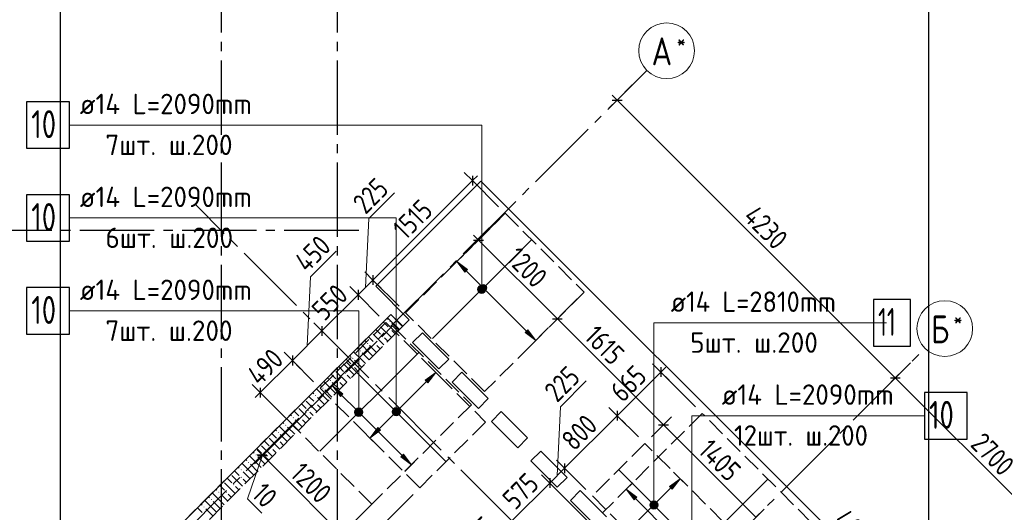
# Model space of a CAD drawing. Header units: millimetres. Extents: x 0 to 40665, y 0 to 42000.
# Tile 8 of 18: x 8885 to 19474, y 19136 to 24438. Entities that reach past the tile are written whole.
import ezdxf

# ---------------------------------------------------------------- set-up
doc = ezdxf.new("R2010")
doc.units = ezdxf.units.MM
doc.linetypes.add('______2', pattern=[270, 200, -70])
doc.linetypes.add('______5', pattern=[1100, 800, -100, 100, -100])
for name, color, linetype, lineweight in [('Standard', 7, 'Continuous', 25), ('ДОП Верх по Х', 7, 'Continuous', 25), ('ЖБ Перекрытие верхний уровень', 7, 'Continuous', 35), ('ЖБ Стена верхний уровень', 7, 'Continuous', 35), ('Оси', 40, '______5', 18), ('Позиционная метка номер позиции', 7, 'Continuous', 13), ('Примечания', 7, 'Continuous', 25)]:
    doc.layers.add(name, color=color, linetype=linetype, lineweight=lineweight)
doc.styles.add('GOST 2.304-81', font='txt')
doc.styles.add('ISOCPEUR', font='txt')

msp = doc.modelspace()

# ---------------------------------------------------------------- hatches: boundary and pattern name
at = {"layer": 'ДОП Верх по Х', "linetype": 'Continuous', "lineweight": 13, "transparency": 33554687}
for points in [[(13672, 21721), (13587, 21834), (13700, 21749)], [(12334, 20383), (12249, 20497), (12362, 20412)], [(12766, 20020), (12652, 19935), (12737, 20048)], [(15492, 19271), (15408, 19384), (15521, 19299)]]:
    msp.add_hatch(color=7, dxfattribs=at).paths.add_polyline_path(points, flags=16)
for points in [[(13833, 21561), (13860, 21587), (13843, 21578)], [(13860, 21587), (13833, 21561), (13833, 21542)], [(13860, 21587), (13833, 21542), (13879, 21587)], [(13879, 21587), (13833, 21542), (13843, 21525)], [(13879, 21587), (13843, 21525), (13896, 21578)], [(13896, 21578), (13843, 21525), (13860, 21515)], [(13896, 21578), (13860, 21515), (13906, 21561)], [(13906, 21561), (13860, 21515), (13879, 21515)], [(13906, 21561), (13879, 21515), (13906, 21542)], [(13906, 21542), (13879, 21515), (13896, 21525)], [(14322, 21070), (14435, 20986), (14350, 21099)], [(13275, 20529), (13359, 20642), (13246, 20558)], [(12496, 20223), (12523, 20250), (12506, 20240)], [(12523, 20250), (12496, 20223), (12496, 20204)], [(12523, 20250), (12496, 20204), (12542, 20250)], [(12542, 20250), (12496, 20204), (12506, 20187)], [(12542, 20250), (12506, 20187), (12559, 20240)], [(12559, 20240), (12506, 20187), (12523, 20178)], [(12559, 20240), (12523, 20178), (12568, 20223)], [(12899, 20228), (12962, 20192), (12909, 20245)], [(12899, 20209), (12945, 20182), (12899, 20228)], [(12899, 20228), (12945, 20182), (12962, 20192)], [(12909, 20245), (12971, 20209), (12926, 20254)], [(12909, 20245), (12962, 20192), (12971, 20209)], [(12926, 20254), (12971, 20209), (12971, 20228)], [(12926, 20254), (12971, 20228), (12945, 20254)], [(12945, 20254), (12971, 20228), (12962, 20245)], [(12568, 20223), (12523, 20178), (12542, 20178)], [(12568, 20223), (12542, 20178), (12568, 20204)], [(12568, 20204), (12542, 20178), (12559, 20187)], [(12926, 20182), (12899, 20209), (12909, 20192)], [(12899, 20209), (12926, 20182), (12945, 20182)], [(12985, 19733), (13098, 19648), (13013, 19761)], [(15904, 19385), (15988, 19498), (15875, 19413)], [(15670, 19225), (15732, 19189), (15679, 19242)], [(15670, 19206), (15715, 19179), (15670, 19225)], [(15670, 19225), (15715, 19179), (15732, 19189)], [(15696, 19179), (15670, 19206), (15679, 19189)], [(15670, 19206), (15696, 19179), (15715, 19179)], [(15679, 19242), (15742, 19206), (15696, 19251)], [(15679, 19242), (15732, 19189), (15742, 19206)], [(15696, 19251), (15742, 19206), (15742, 19225)], [(15696, 19251), (15742, 19225), (15715, 19251)], [(15715, 19251), (15742, 19225), (15732, 19242)]]:
    msp.add_hatch(color=7, dxfattribs=at).paths.add_polyline_path(points)
at = {"layer": 'ЖБ Стена верхний уровень', "linetype": 'Continuous', "lineweight": 18, "transparency": 33554687}
for points in [[(12861, 21193), (12867, 21200), (12874, 21193), (12867, 21187)], [(12861, 21113), (12867, 21120), (12874, 21113), (12867, 21107)], [(12781, 21033), (12787, 21040), (12794, 21033), (12787, 21027)], [(12541, 20873), (12547, 20880), (12554, 20873), (12547, 20867)], [(12621, 20953), (12627, 20960), (12634, 20953), (12627, 20947)], [(12701, 20953), (12707, 20960), (12714, 20953), (12707, 20947)], [(12461, 20793), (12467, 20800), (12474, 20793), (12467, 20787)], [(12461, 20713), (12467, 20720), (12474, 20713), (12467, 20707)], [(12221, 20553), (12227, 20560), (12234, 20553), (12227, 20547)], [(12301, 20553), (12307, 20560), (12314, 20553), (12307, 20547)], [(12381, 20633), (12387, 20640), (12394, 20633), (12387, 20627)], [(12141, 20473), (12147, 20480), (12154, 20473), (12147, 20467)], [(12061, 20393), (12067, 20400), (12074, 20393), (12067, 20387)], [(11981, 20233), (11987, 20240), (11994, 20233), (11987, 20227)], [(12061, 20313), (12067, 20320), (12074, 20313), (12067, 20307)], [(11821, 20153), (11827, 20160), (11834, 20153), (11827, 20147)], [(11901, 20153), (11907, 20160), (11914, 20153), (11907, 20147)], [(11741, 20073), (11747, 20080), (11754, 20073), (11747, 20067)], [(11661, 19993), (11667, 20000), (11674, 19993), (11667, 19987)], [(11661, 19913), (11667, 19920), (11674, 19913), (11667, 19907)], [(11581, 19833), (11587, 19840), (11594, 19833), (11587, 19827)], [(11421, 19753), (11427, 19760), (11434, 19753), (11427, 19747)], [(11501, 19753), (11507, 19760), (11514, 19753), (11507, 19747)], [(11261, 19593), (11267, 19600), (11274, 19593), (11267, 19587)], [(11341, 19673), (11347, 19680), (11354, 19673), (11347, 19667)], [(11261, 19513), (11267, 19520), (11274, 19513), (11267, 19507)], [(11181, 19433), (11187, 19440), (11194, 19433), (11187, 19427)], [(10941, 19273), (10947, 19280), (10954, 19273), (10947, 19267)], [(11021, 19353), (11027, 19360), (11034, 19353), (11027, 19347)], [(11101, 19353), (11107, 19360), (11114, 19353), (11107, 19347)], [(10861, 19193), (10867, 19200), (10874, 19193), (10867, 19187)]]:
    msp.add_hatch(color=7, dxfattribs=at).paths.add_polyline_path(points, flags=16)
at = {"layer": 'Позиционная метка номер позиции', "linetype": 'Continuous', "lineweight": 13, "transparency": 33554687}
for points in [[(13809, 21536), (13899, 21536), (13893, 21559)], [(13809, 21536), (13893, 21559), (13816, 21559)], [(13816, 21514), (13899, 21536), (13809, 21536)], [(13816, 21559), (13893, 21559), (13877, 21575)], [(13816, 21559), (13877, 21575), (13832, 21575)], [(13816, 21514), (13893, 21514), (13899, 21536)], [(13832, 21497), (13893, 21514), (13816, 21514)], [(13832, 21575), (13877, 21575), (13854, 21581)], [(13832, 21497), (13877, 21497), (13893, 21514)], [(13877, 21497), (13832, 21497), (13854, 21491)], [(12487, 20214), (12577, 20214), (12571, 20236)], [(12487, 20214), (12571, 20236), (12493, 20236)], [(12493, 20236), (12571, 20236), (12555, 20252)], [(12493, 20236), (12555, 20252), (12510, 20252)], [(12510, 20252), (12555, 20252), (12532, 20259)], [(12890, 20218), (12980, 20218), (12974, 20241)], [(12890, 20218), (12974, 20241), (12897, 20241)], [(12897, 20241), (12974, 20241), (12958, 20257)], [(12897, 20241), (12958, 20257), (12913, 20257)], [(12913, 20257), (12958, 20257), (12935, 20263)], [(12493, 20191), (12577, 20214), (12487, 20214)], [(12493, 20191), (12571, 20191), (12577, 20214)], [(12510, 20175), (12571, 20191), (12493, 20191)], [(12510, 20175), (12555, 20175), (12571, 20191)], [(12555, 20175), (12510, 20175), (12532, 20169)], [(12897, 20196), (12980, 20218), (12890, 20218)], [(12897, 20196), (12974, 20196), (12980, 20218)], [(12913, 20179), (12974, 20196), (12897, 20196)], [(12913, 20179), (12958, 20179), (12974, 20196)], [(12958, 20179), (12913, 20179), (12935, 20173)], [(15661, 19215), (15751, 19215), (15744, 19238)], [(15661, 19215), (15744, 19238), (15667, 19238)], [(15667, 19193), (15751, 19215), (15661, 19215)], [(15667, 19238), (15744, 19238), (15728, 19254)], [(15667, 19238), (15728, 19254), (15683, 19254)], [(15667, 19193), (15744, 19193), (15751, 19215)], [(15683, 19177), (15744, 19193), (15667, 19193)], [(15683, 19254), (15728, 19254), (15706, 19260)], [(15683, 19177), (15728, 19177), (15744, 19193)], [(15728, 19177), (15683, 19177), (15706, 19170)]]:
    msp.add_hatch(color=7, dxfattribs=at).paths.add_polyline_path(points)

# ---------------------------------------------------------------- linework, layer by layer
at = {"layer": 'Standard', "color": 251, "linetype": 'Continuous', "lineweight": -3, "true_color": 0x656565, "transparency": 33554687}
for p, q in [((15311, 23573), (15474, 23736)), ((15311, 23573), (15400, 23661)), ((15311, 23573), (15223, 23484)), ((13755, 22706), (13666, 22795)), ((13755, 22706), (13843, 22618)), ((13755, 22706), (14036, 22425)), ((13819, 22066), (14036, 22284)), ((13819, 22066), (13907, 22155)), ((13819, 22066), (13731, 21978)), ((12684, 21636), (12596, 21724)), ((12684, 21636), (12773, 21547)), ((12684, 21636), (12966, 21354)), ((12525, 21477), (12437, 21565)), ((12525, 21477), (12614, 21388)), ((12525, 21477), (12753, 21248)), ((14668, 21218), (14756, 21306)), ((14668, 21218), (14579, 21130)), ((12136, 21088), (12048, 21176)), ((12136, 21088), (12225, 20999)), ((12136, 21088), (12136, 21088)), ((11818, 20770), (11730, 20858)), ((11818, 20770), (11906, 20681)), ((11818, 20770), (12046, 20541)), ((15780, 20646), (15692, 20734)), ((18302, 20582), (18391, 20670)), ((15780, 20646), (15869, 20557)), ((15780, 20646), (16154, 20272)), ((18302, 20582), (18214, 20493)), ((11472, 20424), (11384, 20512)), ((11472, 20424), (11561, 20335)), ((11472, 20424), (11754, 20142)), ((15311, 20176), (15222, 20264)), ((11499, 19747), (11896, 20144)), ((15311, 20176), (15399, 20088)), ((15311, 20176), (15539, 19948)), ((15809, 20077), (15897, 20165)), ((15809, 20077), (15680, 19948)), ((15809, 20077), (15721, 19988)), ((11492, 19754), (11581, 19842)), ((11499, 19747), (11588, 19835)), ((11492, 19754), (11371, 19632)), ((11492, 19754), (11404, 19665)), ((11499, 19747), (11411, 19658)), ((14745, 19610), (14657, 19699)), ((14745, 19610), (14833, 19522)), ((14745, 19610), (14973, 19382)), ((14586, 19451), (14498, 19540)), ((14586, 19451), (14674, 19363)), ((14586, 19451), (15448, 18590)), ((12348, 18898), (12745, 19295)), ((12517, 18729), (13117, 19329)), ((16803, 19083), (16891, 19171))]:
    msp.add_line(p, q, dxfattribs=at)
at = {"layer": 'Standard', "color": 7, "linetype": 'Continuous', "lineweight": 13, "transparency": 33554687}
for p, q in [((15311, 23573), (15258, 23626)), ((15311, 23573), (18302, 20582)), ((13755, 22706), (12684, 21636)), ((13755, 22706), (13808, 22759)), ((12640, 22299), (12916, 22575)), ((12605, 21556), (12640, 22299)), ((13819, 22066), (13766, 22120)), ((13819, 22066), (14668, 21218)), ((12013, 21671), (12289, 21948)), ((11977, 20929), (12013, 21671)), ((12684, 21636), (12525, 21477)), ((12525, 21477), (12136, 21088)), ((14668, 21218), (15809, 20077)), ((12136, 21088), (11818, 20770)), ((11818, 20770), (11472, 20424)), ((15780, 20646), (15833, 20699)), ((14701, 20273), (14977, 20550)), ((15780, 20646), (15311, 20176)), ((18302, 20582), (20211, 18672)), ((11472, 20424), (11419, 20371)), ((14665, 19531), (14701, 20273)), ((15311, 20176), (14745, 19610)), ((15809, 20077), (16803, 19083)), ((11492, 19754), (11439, 19807)), ((11496, 19750), (11334, 19280)), ((11492, 19754), (11499, 19747)), ((14745, 19610), (14586, 19451)), ((14586, 19451), (14179, 19045)), ((11334, 19280), (11489, 19126))]:
    msp.add_line(p, q, dxfattribs=at)
at = {"layer": 'Standard', "color": 7, "linetype": 'Continuous', "lineweight": 25, "transparency": 33554687}
for p, q in [((15258, 23573), (15364, 23573)), ((13755, 22759), (13755, 22653)), ((13766, 22066), (13872, 22066)), ((12684, 21689), (12684, 21583)), ((12525, 21530), (12525, 21424)), ((14615, 21218), (14721, 21218)), ((12136, 21141), (12136, 21035)), ((11818, 20823), (11818, 20717)), ((15780, 20699), (15780, 20593)), ((18249, 20582), (18355, 20582)), ((11472, 20477), (11472, 20371)), ((15311, 20229), (15311, 20123)), ((15756, 20077), (15862, 20077)), ((11439, 19754), (11545, 19754)), ((11446, 19747), (11552, 19747)), ((14745, 19663), (14745, 19557)), ((14586, 19504), (14586, 19398))]:
    msp.add_line(p, q, dxfattribs=at)
at = {"layer": 'Standard', "color": 254, "linetype": 'Continuous', "lineweight": 25, "true_color": 0xc4c4ff, "transparency": 33554687}
msp.add_lwpolyline([(9320, 15373), (18664, 15373), (18664, 40399), (9320, 40399), (9320, 15373)], dxfattribs=at)
at = {"layer": 'Standard', "color": 251, "linetype": 'Continuous', "lineweight": -3, "true_color": 0x656565, "transparency": 33554687}
for points in [[(14668, 21218), (14680, 21230), (14680, 21230), (14680, 21230), (14680, 21230), (14680, 21230), (14680, 21230), (14680, 21230), (14680, 21230), (14739, 21289), (14739, 21289), (14749, 21300), (14749, 21300), (14885, 21435)], [(18302, 20582), (18314, 20594), (18314, 20594), (18465, 20745)]]:
    msp.add_lwpolyline(points, dxfattribs=at)
at = {"layer": 'Standard', "color": 7, "linetype": 'Continuous', "lineweight": 13, "transparency": 33554687}
msp.add_lwpolyline([(11499, 19747), (11543, 19703), (11543, 19703), (11660, 19586), (11660, 19586), (12348, 18898)], dxfattribs=at)
at = {"layer": 'ДОП Верх по Х', "color": 7, "linetype": 'Continuous', "lineweight": 13, "transparency": 33554687}
for p, q in [((9600, 23304), (11620, 23304)), ((9600, 22304), (11620, 22304)), ((9600, 21304), (11620, 21304)), ((15867, 21175), (17931, 21175)), ((16415, 20175), (18435, 20175))]:
    msp.add_line(p, q, dxfattribs=at)
at = {"layer": 'ДОП Верх по Х', "color": 7, "linetype": 'Continuous', "lineweight": 25, "transparency": 33554687}
for p, q in [((14385, 22066), (13324, 21006)), ((12112, 19794), (13173, 20854)), ((13466, 19688), (12405, 20748)), ((17310, 17611), (15332, 19589)), ((16927, 19489), (15866, 18428))]:
    msp.add_line(p, q, dxfattribs=at)
at = {"layer": 'ДОП Верх по Х', "color": 251, "linetype": 'Continuous', "lineweight": 13, "true_color": 0x494949, "transparency": 33554687}
for p, q in [((13587, 21834), (13516, 21763)), ((13587, 21834), (13657, 21905)), ((13587, 21834), (13700, 21749)), ((13672, 21721), (13587, 21834)), ((13587, 21834), (13587, 21834)), ((13700, 21749), (13672, 21721)), ((13686, 21735), (13848, 21572)), ((13843, 21525), (13843, 21525)), ((13891, 21530), (14336, 21085)), ((13896, 21578), (13896, 21578)), ((14350, 21099), (14322, 21070)), ((14435, 20986), (14350, 21099)), ((14322, 21070), (14435, 20986)), ((14435, 20986), (14364, 20915)), ((14435, 20986), (14506, 21056)), ((14435, 20986), (14435, 20986)), ((13359, 20642), (13289, 20713)), ((12249, 20497), (12320, 20567)), ((12956, 20239), (13260, 20543)), ((13359, 20642), (13246, 20558)), ((13246, 20558), (13275, 20529)), ((13275, 20529), (13359, 20642)), ((13359, 20642), (13430, 20572)), ((13359, 20642), (13359, 20642)), ((12249, 20497), (12179, 20426)), ((12249, 20497), (12362, 20412)), ((12334, 20383), (12249, 20497)), ((12249, 20497), (12249, 20497)), ((12362, 20412), (12334, 20383)), ((12348, 20398), (12511, 20235)), ((12559, 20240), (12559, 20240)), ((12909, 20245), (12909, 20245)), ((12506, 20187), (12506, 20187)), ((12553, 20193), (12999, 19747)), ((12751, 20034), (12914, 20197)), ((12962, 20192), (12962, 20192)), ((12652, 19935), (12737, 20048)), ((12766, 20020), (12652, 19935)), ((12737, 20048), (12766, 20020)), ((12652, 19935), (12582, 20006)), ((12652, 19935), (12723, 19865)), ((12652, 19935), (12652, 19935)), ((13013, 19761), (12985, 19733)), ((12985, 19733), (13098, 19648)), ((13098, 19648), (13013, 19761)), ((13098, 19648), (13168, 19719)), ((13098, 19648), (13027, 19577)), ((13098, 19648), (13098, 19648)), ((15988, 19498), (15875, 19413)), ((15904, 19385), (15988, 19498)), ((15988, 19498), (15918, 19569)), ((15988, 19498), (16059, 19428)), ((15988, 19498), (15988, 19498)), ((15408, 19384), (15337, 19313)), ((15408, 19384), (15478, 19455)), ((15408, 19384), (15521, 19299)), ((15492, 19271), (15408, 19384)), ((15408, 19384), (15408, 19384)), ((15727, 19237), (15889, 19399)), ((15875, 19413), (15904, 19385)), ((15521, 19299), (15492, 19271)), ((15507, 19285), (16094, 18698)), ((15522, 19032), (15684, 19194)), ((15679, 19242), (15679, 19242)), ((15732, 19189), (15732, 19189))]:
    msp.add_line(p, q, dxfattribs=at)
at = {"layer": 'ДОП Верх по Х', "color": 7, "linetype": 'Continuous', "lineweight": 25, "transparency": 33554687}
for points in [[(8960, 23054), (9420, 23054), (9420, 23554), (8960, 23554), (8960, 23054)], [(8960, 22054), (9420, 22054), (9420, 22554), (8960, 22554), (8960, 22054)], [(8960, 21054), (9420, 21054), (9420, 21554), (8960, 21554), (8960, 21054)], [(18067, 20925), (18467, 20925), (18467, 21425), (18067, 21425), (18067, 20925)], [(18615, 19925), (19075, 19925), (19075, 20425), (18615, 20425), (18615, 19925)]]:
    msp.add_lwpolyline(points, dxfattribs=at)
at = {"layer": 'ДОП Верх по Х', "color": 251, "linetype": 'Continuous', "lineweight": 13, "true_color": 0x494949, "transparency": 33554687}
for centre in [(13870, 21551), (12532, 20214), (12935, 20218), (15706, 19215)]:
    msp.add_circle(centre, 37.5, dxfattribs=at)
at = {"layer": 'ЖБ Перекрытие верхний уровень', "color": 7, "linetype": 'Continuous', "lineweight": 18, "transparency": 33554687}
for p, q in [((13846, 22701), (12715, 21570)), ((19340, 17207), (13846, 22701)), ((12715, 21570), (13075, 21209)), ((12842, 21231), (8104, 16493)), ((12969, 21103), (12842, 21231)), ((13075, 21209), (12969, 21103)), ((13111, 20962), (13217, 21068)), ((13217, 21068), (13499, 20785)), ((13393, 20679), (13111, 20962)), ((13499, 20785), (13393, 20679)), ((13535, 20538), (13641, 20644)), ((13641, 20644), (13924, 20361)), ((13818, 20255), (13535, 20538)), ((13924, 20361), (13818, 20255)), ((13959, 20113), (14065, 20220)), ((14065, 20220), (14348, 19937)), ((14242, 19831), (13959, 20113)), ((14348, 19937), (14242, 19831)), ((14383, 19689), (14489, 19795)), ((14489, 19795), (14772, 19512)), ((14666, 19406), (14383, 19689)), ((14772, 19512), (14666, 19406)), ((14808, 19265), (14914, 19371)), ((14914, 19371), (15197, 19088)), ((15090, 18982), (14808, 19265))]:
    msp.add_line(p, q, dxfattribs=at)
at = {"layer": 'ЖБ Стена верхний уровень', "color": 251, "linetype": '______2', "lineweight": 13, "true_color": 0x656565, "transparency": 33554687}
for p, q in [((12877, 21266), (6662, 15051)), ((13005, 21139), (12877, 21266)), ((6916, 15051), (13005, 21139))]:
    msp.add_line(p, q, dxfattribs=at)
at = {"layer": 'ЖБ Стена верхний уровень', "color": 9, "linetype": 'Continuous', "lineweight": 18, "true_color": 0xc7c7c7, "transparency": 33554687}
for p, q in [((12807, 21173), (12796, 21185)), ((12836, 21225), (12847, 21213)), ((12967, 21173), (12876, 21265)), ((12716, 21105), (12767, 21053)), ((12767, 21133), (12883, 21017)), ((12847, 21133), (12807, 21173)), ((12887, 21173), (12963, 21097)), ((12887, 21093), (12923, 21057)), ((12967, 21173), (13003, 21137)), ((12596, 20985), (12607, 20973)), ((12647, 21013), (12636, 21025)), ((12687, 20973), (12647, 21013)), ((12687, 21053), (12803, 20937)), ((12807, 21013), (12843, 20977)), ((12567, 20773), (12476, 20865)), ((12516, 20905), (12527, 20893)), ((12647, 20853), (12556, 20945)), ((12647, 20933), (12723, 20857)), ((12727, 20933), (12763, 20897)), ((12407, 20773), (12396, 20785)), ((12447, 20733), (12407, 20773)), ((12436, 20825), (12447, 20813)), ((12487, 20773), (12563, 20697)), ((12567, 20853), (12643, 20777)), ((12567, 20773), (12603, 20737)), ((12647, 20853), (12683, 20817)), ((12287, 20653), (12403, 20537)), ((12316, 20705), (12367, 20653)), ((12367, 20733), (12483, 20617)), ((12487, 20693), (12523, 20657)), ((12247, 20453), (12156, 20545)), ((12196, 20585), (12207, 20573)), ((12247, 20613), (12236, 20625)), ((12287, 20573), (12247, 20613)), ((12407, 20613), (12443, 20577)), ((12167, 20373), (12076, 20465)), ((12116, 20505), (12127, 20493)), ((12167, 20453), (12243, 20377)), ((12247, 20533), (12323, 20457)), ((12247, 20453), (12283, 20417)), ((12327, 20533), (12363, 20497)), ((11967, 20333), (12083, 20217)), ((12007, 20373), (11996, 20385)), ((12047, 20333), (12007, 20373)), ((12036, 20425), (12047, 20413)), ((12087, 20373), (12163, 20297)), ((12167, 20373), (12203, 20337)), ((11887, 20253), (12003, 20137)), ((11916, 20305), (11967, 20253)), ((12087, 20293), (12123, 20257)), ((11847, 20053), (11756, 20145)), ((11796, 20185), (11807, 20173)), ((11847, 20213), (11836, 20225)), ((11887, 20173), (11847, 20213)), ((11847, 20133), (11923, 20057)), ((11927, 20133), (11963, 20097)), ((12007, 20213), (12043, 20177)), ((11636, 20025), (11647, 20013)), ((11767, 19973), (11676, 20065)), ((11716, 20105), (11727, 20093)), ((11767, 20053), (11843, 19977)), ((11847, 20053), (11883, 20017)), ((11567, 19933), (11683, 19817)), ((11607, 19973), (11596, 19985)), ((11647, 19933), (11607, 19973)), ((11687, 19973), (11763, 19897)), ((11767, 19973), (11803, 19937)), ((11447, 19813), (11436, 19825)), ((11487, 19773), (11447, 19813)), ((11487, 19853), (11603, 19737)), ((11516, 19905), (11567, 19853)), ((11607, 19813), (11643, 19777)), ((11687, 19893), (11723, 19857)), ((11316, 19705), (11327, 19693)), ((11447, 19653), (11356, 19745)), ((11396, 19785), (11407, 19773)), ((11447, 19733), (11523, 19657)), ((11527, 19733), (11563, 19697)), ((11236, 19625), (11247, 19613)), ((11367, 19573), (11276, 19665)), ((11367, 19653), (11443, 19577)), ((11447, 19653), (11483, 19617)), ((11116, 19505), (11167, 19453)), ((11167, 19533), (11283, 19417)), ((11207, 19573), (11196, 19585)), ((11247, 19533), (11207, 19573)), ((11287, 19573), (11363, 19497)), ((11287, 19493), (11323, 19457)), ((11367, 19573), (11403, 19537)), ((10996, 19385), (11007, 19373)), ((11047, 19413), (11036, 19425)), ((11087, 19373), (11047, 19413)), ((11087, 19453), (11203, 19337)), ((11207, 19413), (11243, 19377)), ((10916, 19305), (10927, 19293)), ((11047, 19253), (10956, 19345)), ((11047, 19333), (11123, 19257)), ((11127, 19333), (11163, 19297)), ((10807, 19173), (10796, 19185)), ((10847, 19133), (10807, 19173)), ((10836, 19225), (10847, 19213)), ((10967, 19173), (10876, 19265)), ((10887, 19173), (10963, 19097)), ((10967, 19253), (11043, 19177)), ((10967, 19173), (11003, 19137)), ((11047, 19253), (11083, 19217))]:
    msp.add_line(p, q, dxfattribs=at)
at = {"layer": 'Оси', "color": 8, "linetype": '______5', "lineweight": -3, "transparency": 33554687}
for p, q in [((11051, 40500), (11051, 7060)), ((12301, 40500), (12301, 7060)), ((6655, 14916), (15631, 23892)), ((18864, 14360), (10784, 22440)), ((12531, 22170), (3600, 22170)), ((9292, 11572), (18622, 20901))]:
    msp.add_line(p, q, dxfattribs=at)
at = {"layer": 'Оси', "color": 7, "linetype": 'Continuous', "lineweight": 13, "transparency": 33554687}
for centre in [(15843, 24104), (18834, 21113)]:
    msp.add_circle(centre, 300, dxfattribs=at)
at = {"layer": 'Позиционная метка номер позиции', "color": 7, "linetype": 'Continuous', "lineweight": 13, "transparency": 33554687}
for p, q in [((13809, 21536), (13809, 21536)), ((13854, 21581), (13854, 21581)), ((13899, 21536), (13899, 21536)), ((13854, 21491), (13854, 21491)), ((12532, 20259), (12532, 20259)), ((12935, 20263), (12935, 20263)), ((12487, 20214), (12487, 20214)), ((12532, 20169), (12532, 20169)), ((12577, 20214), (12577, 20214)), ((12890, 20218), (12890, 20218)), ((12935, 20173), (12935, 20173)), ((12980, 20218), (12980, 20218)), ((15661, 19215), (15661, 19215)), ((15706, 19260), (15706, 19260)), ((15706, 19170), (15706, 19170)), ((15751, 19215), (15751, 19215))]:
    msp.add_line(p, q, dxfattribs=at)
for points in [[(13854, 21536), (13854, 23304), (9420, 23304)], [(12935, 20218), (12935, 22304), (9420, 22304)], [(12532, 20214), (12532, 21304), (9420, 21304)], [(15706, 19215), (15706, 21175), (18206, 21175)], [(16115, 18677), (16115, 20175), (18615, 20175)]]:
    msp.add_lwpolyline(points, dxfattribs=at)
for centre in [(13854, 21536), (12532, 20214), (12935, 20218), (15706, 19215)]:
    msp.add_circle(centre, 45, dxfattribs=at)
at = {"layer": 'Примечания', "color": 7, "linetype": '______2', "lineweight": 18, "transparency": 33554687}
for p, q in [((13036, 21284), (14107, 22354)), ((14107, 22354), (14955, 21506)), ((14955, 21506), (13885, 20435)), ((13885, 20435), (13036, 21284)), ((11824, 20072), (12895, 21142)), ((12117, 20471), (12824, 21178)), ((12824, 21178), (13895, 20107)), ((12895, 21142), (13743, 20294)), ((13188, 19400), (12117, 20471)), ((13743, 20294), (12673, 19223)), ((16225, 20201), (15154, 19131)), ((17780, 18645), (16225, 20201)), ((12673, 19223), (11824, 20072)), ((13895, 20107), (13188, 19400)), ((15609, 19877), (15044, 19312)), ((17598, 17889), (15609, 19877)), ((15044, 19312), (17032, 17323))]:
    msp.add_line(p, q, dxfattribs=at)

# ---------------------------------------------------------------- texts
at = {"layer": 'Standard', "color": 7, "linetype": 'Continuous', "lineweight": 25, "transparency": 33554687, "char_height": 220, "attachment_point": 7, "style": 'GOST 2.304-81'}
for s, insert, width, rotation in [('225', (12605, 22334), 516.39, 45), ('1515', (13035, 22057), 547.71, 45), ('4230', (16654, 22301), 657.05, 315), ('450', (11977, 21707), 516.4, 45), ('1200', (14102, 21855), 625.74, 315), ('550', (12163, 21185), 500.82, 45), ('1615', (14944, 21012), 563.28, 315), ('490', (11466, 20488), 531.96, 45), ('225', (14665, 20309), 516.39, 45), ('665', (15372, 20308), 516.39, 45), ('800', (14849, 19785), 531.97, 45), ('2700', (19099, 19856), 672.63, 315), ('1405', (16170, 19786), 610.16, 315), ('1200', (11782, 19535), 625.73, 315), ('575', (14215, 19151), 500.83, 45), ('10', (11369, 19316), 344.43, 315), ('735', (13751, 18687), 500.82, 45), ('405', (17629, 19034), 516.4, 315)]:
    msp.add_mtext(s, dxfattribs=dict(at, insert=insert, width=width, rotation=rotation))
at = {"layer": 'ДОП Верх по Х', "color": 7, "linetype": 'Continuous', "lineweight": 13, "transparency": 33554687, "attachment_point": 7, "style": 'ISOCPEUR'}
for s, insert, char_height, width in [('\\W0.96;ø14 L=2090mm ', (9532, 23421), 220, 2172.6), ('\\W0.75;10', (9010, 23164), 300, 472.27), ('\\W0.97;7шт. ш.200 ', (9807, 22981), 220, 1712.32), ('\\W0.96;ø14 L=2090mm ', (9532, 22421), 220, 2172.6), ('\\W0.75;10', (9010, 22164), 300, 472.27), ('\\W0.97;6шт. ш.200 ', (9807, 21981), 220, 1712.32), ('\\W0.96;ø14 L=2090mm ', (9532, 21421), 220, 2172.6), ('\\W0.94;ø14 L=2810mm ', (15887, 21293), 220, 2126.49), ('\\W0.75;10', (9010, 21164), 300, 472.27), ('\\W0.63;11', (18117, 21035), 300, 393.75), ('\\W0.97;7шт. ш.200 ', (9807, 20981), 220, 1712.32), ('\\W0.97;5шт. ш.200 ', (16096, 20853), 220, 1712.34), ('\\W0.96;ø14 L=2090mm ', (16435, 20293), 220, 2172.6), ('\\W0.75;10', (18665, 20035), 300, 472.28), ('\\W0.95;12шт. ш.200 ', (16567, 19853), 220, 1819.89)]:
    msp.add_mtext(s, dxfattribs=dict(at, insert=insert, char_height=char_height, width=width))
at = {"layer": 'Оси', "color": 7, "linetype": 'Continuous', "lineweight": 25, "transparency": 33554687, "attachment_point": 7, "style": 'ISOCPEUR'}
for s, insert, char_height, width in [('\\W0.80;*', (15951, 24122), 180, 215.89), ('\\W0.82;А', (15681, 23947), 300, 392.65), ('\\W0.80;*', (18927, 21131), 180, 215.89), ('\\W0.80;Б', (18687, 20956), 300, 359.83)]:
    msp.add_mtext(s, dxfattribs=dict(at, insert=insert, char_height=char_height, width=width))

doc.saveas('drawing.dxf')
